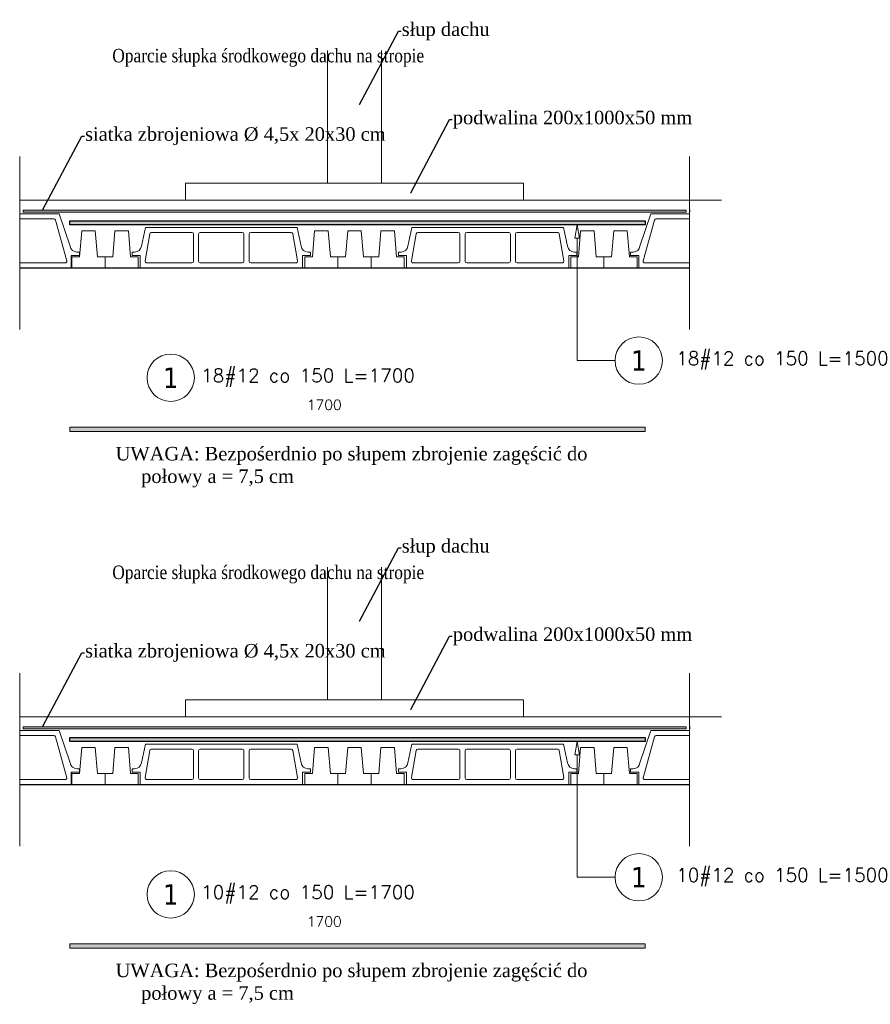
# Model space of a CAD drawing. Header units: millimetres. Extents: x 30042 to 52526, y 144 to 6858.
# Tile 8 of 28: x 35173 to 37690, y 144 to 3056. Entities that reach past the tile are written whole.
import ezdxf
from ezdxf import colors
from ezdxf.entities.mleader import LeaderData, LeaderLine
from ezdxf.math import Vec2, Vec3

# ---------------------------------------------------------------- set-up
doc = ezdxf.new("R2010")
doc.units = ezdxf.units.MM
doc.header["$LTSCALE"] = 100
doc.linetypes.add('ACAD_ISO03W100', pattern=[30, 12, -18])
doc.layers.add('7 0.15', color=171, linetype='Continuous', lineweight=13)
for name, color, linetype in [('AutoCAD_Structural_Detailing_kształt pręta', 7, 'Continuous'), ('AutoCAD_Structural_Detailing_kształt pręta_', 7, 'Continuous'), ('AutoCAD_Structural_Detailing_opis kształtu pręta_', 7, 'Continuous'), ('AutoCAD_Structural_Detailing_pręt wyrzucony_', 7, 'Continuous'), ('BD_3d-opis', 2, 'Continuous')]:
    doc.layers.add(name, color=color, linetype=linetype)
doc.styles.add('BIKTS', font='bikromsw.shx', dxfattribs={"width": 0.85})
doc.styles.get("Standard").update_dxf_attribs({"font": 'arial.ttf'})
doc.styles.add('style1', font='simplex.shx')
doc.styles.add('STYLE3', font='tahoma.ttf')

# ---------------------------------------------------------------- blocks, each defined once
blk = doc.blocks.new('125')
at = {"lineweight": 5}
for p, q in [((-376.8, 120), (-389.2, 64.4)), ((-376.8, 120), (71.2, 120)), ((71.2, 120), (83.7, 64.4)), ((-364.6, 101.1), (-378.1, 20.8)), ((-359.7, 105), (-239.9, 105)), ((-234.9, 100), (-234.9, 20)), ((-219.9, 100), (-219.9, 20)), ((-214.9, 105), (-90.6, 105)), ((-85.6, 100), (-85.6, 20)), ((-70.6, 100), (-70.6, 20)), ((-65.6, 105), (54.2, 105)), ((59.1, 101.1), (72.6, 20.8)), ((-416.8, 37), (-416.8, 47)), ((-416.8, 47), (-409, 47)), ((-416.8, 37), (-392.8, 37)), ((-392.8, 0), (-392.8, 37)), ((87.2, 0), (87.2, 37)), ((87.2, 37), (111.2, 37)), ((103.5, 47), (111.2, 47)), ((111.2, 37), (111.2, 47)), ((-392.8, 0), (87.2, 0)), ((-373.2, 15), (-239.9, 15)), ((-214.9, 15), (-90.6, 15)), ((-65.6, 15), (69.3, 15))]:
    blk.add_line(p, q, dxfattribs=at)
for centre, radius, start, end in [((-359.7, 100), 5, 90, 167.3906), ((-239.9, 100), 5, 0, 90), ((-214.9, 100), 5, 90, 180), ((-90.6, 100), 5, 0, 90), ((-65.6, 100), 5, 90, 180), ((54.2, 100), 5, 12.6094, 90), ((-409, 67), 20, 270, 352.5885), ((103.5, 67), 20, 187.4115, 270), ((-373.2, 20), 5, 170.4482, 270), ((-239.9, 20), 5, 270, 0), ((-214.9, 20), 5, 180, 270), ((-90.6, 20), 5, 270, 0), ((-65.6, 20), 5, 180, 270), ((67.6, 20), 5, 270, 9.5518)]:
    blk.add_arc(centre, radius, start, end, dxfattribs=at)

msp = doc.modelspace()

# ---------------------------------------------------------------- hatches: boundary and pattern name
at = {"layer": 'AutoCAD_Structural_Detailing_kształt pręta_', "lineweight": 5}
for points in [[(35183.4, 2493), (37145.4, 2493), (37145.4, 2487), (35183.4, 2487)], [(35183.4, 965.1), (37145.4, 965.1), (37145.4, 959.1), (35183.4, 959.1)]]:
    msp.add_hatch(color=161, dxfattribs=at).paths.add_polyline_path(points, flags=0)
at = {"layer": 'AutoCAD_Structural_Detailing_pręt wyrzucony_', "lineweight": 5}
for points in [[(35321.6, 1850.6), (37024.4, 1850.6), (37024.4, 1838.6), (35321.6, 1838.6)], [(35321.6, 322.7), (37024.4, 322.7), (37024.4, 310.7), (35321.6, 310.7)]]:
    msp.add_hatch(color=6, dxfattribs=at).paths.add_polyline_path(points)
at = {"layer": 'BD_3d-opis'}
for points in [[(35321.6, 2461.6), (37024.4, 2461.6), (37024.4, 2449.6), (35321.6, 2449.6)], [(35321.6, 933.7), (37024.4, 933.7), (37024.4, 921.7), (35321.6, 921.7)]]:
    msp.add_hatch(color=161, dxfattribs=at).paths.add_polyline_path(points)

# ---------------------------------------------------------------- linework, layer by layer
at = {"lineweight": 5}
for p, q in [((36084, 2572.3), (36084, 2964.7)), ((36244, 2572.3), (36244, 2964.7)), ((35173.8, 2522.3), (37249.7, 2522.3)), ((35290.2, 2481.8), (35173.8, 2481.8)), ((35290.2, 2481.8), (35322.7, 2386.2)), ((37041, 2481.8), (37008.6, 2386.2)), ((37041, 2481.8), (37155.4, 2481.8)), ((35274.5, 2466.8), (35173.4, 2466.8)), ((35279.4, 2462.8), (35313.3, 2342.4)), ((37051.9, 2462.8), (37018, 2342.4)), ((37056.8, 2466.8), (37155.4, 2466.8)), ((35350.2, 2358.8), (35326.2, 2358.8)), ((35326.2, 2321.8), (35326.2, 2358.8)), ((35350.2, 2368.8), (35342.5, 2368.8)), ((35350.2, 2358.8), (35350.2, 2368.8)), ((36981, 2358.8), (36981, 2368.8)), ((36981, 2368.8), (36988.8, 2368.8)), ((36981, 2358.8), (37005, 2358.8)), ((37005, 2321.8), (37005, 2358.8)), ((35308.3, 2336.8), (35173.4, 2336.8)), ((37023, 2336.8), (37155.4, 2336.8)), ((37084.9, 2336.8), (37155.4, 2336.8)), ((35326.2, 2321.8), (35173.8, 2321.8)), ((36907, 2321.8), (37155.4, 2321.8)), ((37005, 2321.8), (37155.4, 2321.8)), ((36084, 1044.4), (36084, 1436.8)), ((36244, 1044.4), (36244, 1436.8)), ((35173.8, 994.4), (37249.7, 994.4)), ((35274.5, 938.9), (35173.4, 938.9)), ((35290.2, 953.9), (35173.8, 953.9)), ((35279.4, 934.9), (35313.3, 814.5)), ((35290.2, 953.9), (35322.7, 858.3)), ((37041, 953.9), (37008.6, 858.3)), ((37051.9, 934.9), (37018, 814.5)), ((37041, 953.9), (37155.4, 953.9)), ((37056.8, 938.9), (37155.4, 938.9)), ((35350.2, 830.9), (35326.2, 830.9)), ((35326.2, 793.9), (35326.2, 830.9)), ((35350.2, 840.9), (35342.5, 840.9)), ((35350.2, 830.9), (35350.2, 840.9)), ((36981, 830.9), (36981, 840.9)), ((36981, 840.9), (36988.8, 840.9)), ((36981, 830.9), (37005, 830.9)), ((37005, 793.9), (37005, 830.9)), ((35308.3, 808.9), (35173.4, 808.9)), ((35326.2, 793.9), (35173.8, 793.9)), ((36907, 793.9), (37155.4, 793.9)), ((37005, 793.9), (37155.4, 793.9)), ((37023, 808.9), (37155.4, 808.9)), ((37084.9, 808.9), (37155.4, 808.9))]:
    msp.add_line(p, q, dxfattribs=at)
for p, q in [((35173.8, 2321.8), (37155.4, 2321.8)), ((35173.8, 793.9), (37155.4, 793.9))]:
    msp.add_line(p, q)
for points in [[(35664, 2522.3), (36664, 2522.3), (36664, 2572.3), (35664, 2572.3)], [(35664, 994.4), (36664, 994.4), (36664, 1044.4), (35664, 1044.4)]]:
    msp.add_lwpolyline(points, close=True, dxfattribs=at)
for points in [[(35357.1, 2431.8), (35397.1, 2431.8), (35403.6, 2354.8), (35426.1, 2354.8), (35426.1, 2321.8), (35328.1, 2321.8), (35328.1, 2354.8), (35350.6, 2354.8), (35357.1, 2431.8)], [(35455.1, 2431.8), (35495.1, 2431.8), (35501.6, 2354.8), (35524.1, 2354.8), (35524.1, 2321.8), (35426.1, 2321.8), (35426.1, 2354.8), (35448.6, 2354.8), (35455.1, 2431.8)], [(36046, 2431.8), (36086, 2431.8), (36092.5, 2354.8), (36115, 2354.8), (36115, 2321.8), (36017, 2321.8), (36017, 2354.8), (36039.5, 2354.8), (36046, 2431.8)], [(36144, 2431.8), (36184, 2431.8), (36190.5, 2354.8), (36213, 2354.8), (36213, 2321.8), (36115, 2321.8), (36115, 2354.8), (36137.5, 2354.8), (36144, 2431.8)], [(36242, 2431.8), (36282, 2431.8), (36288.5, 2354.8), (36311, 2354.8), (36311, 2321.8), (36213, 2321.8), (36213, 2354.8), (36235.5, 2354.8), (36242, 2431.8)], [(36872.9, 2431.8), (36832.9, 2431.8), (36826.4, 2354.8), (36803.9, 2354.8), (36803.9, 2321.8), (36901.9, 2321.8), (36901.9, 2354.8), (36879.4, 2354.8), (36872.9, 2431.8)], [(36970.9, 2431.8), (36930.9, 2431.8), (36924.4, 2354.8), (36901.9, 2354.8), (36901.9, 2321.8), (36999.9, 2321.8), (36999.9, 2354.8), (36977.4, 2354.8), (36970.9, 2431.8)], [(35357.1, 903.9), (35397.1, 903.9), (35403.6, 826.9), (35426.1, 826.9), (35426.1, 793.9), (35328.1, 793.9), (35328.1, 826.9), (35350.6, 826.9), (35357.1, 903.9)], [(35455.1, 903.9), (35495.1, 903.9), (35501.6, 826.9), (35524.1, 826.9), (35524.1, 793.9), (35426.1, 793.9), (35426.1, 826.9), (35448.6, 826.9), (35455.1, 903.9)], [(36046, 903.9), (36086, 903.9), (36092.5, 826.9), (36115, 826.9), (36115, 793.9), (36017, 793.9), (36017, 826.9), (36039.5, 826.9), (36046, 903.9)], [(36144, 903.9), (36184, 903.9), (36190.5, 826.9), (36213, 826.9), (36213, 793.9), (36115, 793.9), (36115, 826.9), (36137.5, 826.9), (36144, 903.9)], [(36242, 903.9), (36282, 903.9), (36288.5, 826.9), (36311, 826.9), (36311, 793.9), (36213, 793.9), (36213, 826.9), (36235.5, 826.9), (36242, 903.9)], [(36872.9, 903.9), (36832.9, 903.9), (36826.4, 826.9), (36803.9, 826.9), (36803.9, 793.9), (36901.9, 793.9), (36901.9, 826.9), (36879.4, 826.9), (36872.9, 903.9)], [(36970.9, 903.9), (36930.9, 903.9), (36924.4, 826.9), (36901.9, 826.9), (36901.9, 793.9), (36999.9, 793.9), (36999.9, 826.9), (36977.4, 826.9), (36970.9, 903.9)]]:
    msp.add_lwpolyline(points, dxfattribs=at)
for centre, radius, start, end in [((35274.5, 2461.8), 5, 11.9193, 90), ((37056.8, 2461.8), 5, 90, 168.0807), ((35342.5, 2388.8), 20, 187.4115, 270), ((36988.8, 2388.8), 20, 270, 352.5885), ((35308.3, 2341.8), 5, 270, 7.4115), ((37023, 2341.8), 5, 172.5885, 270), ((35274.5, 933.9), 5, 11.9193, 90), ((37056.8, 933.9), 5, 90, 168.0807), ((35342.5, 860.9), 20, 187.4115, 270), ((36988.8, 860.9), 20, 270, 352.5885), ((35308.3, 813.9), 5, 270, 7.4115), ((37023, 813.9), 5, 172.5885, 270)]:
    msp.add_arc(centre, radius, start, end, dxfattribs=at)
at = {"layer": '7 0.15', "linetype": 'ACAD_ISO03W100'}
for p, q in [((35173.8, 2651), (35173.8, 2139.5)), ((37155.4, 2651.3), (37155.4, 2139.7)), ((35173.8, 1123.1), (35173.8, 611.6)), ((37155.4, 1123.4), (37155.4, 611.8))]:
    msp.add_line(p, q, dxfattribs=at)
at = {"layer": 'AutoCAD_Structural_Detailing_kształt pręta', "color": 161}
for p, q in [((37155.4, 2493.3), (37155.4, 2487.3)), ((37155.4, 965.4), (37155.4, 959.4))]:
    msp.add_line(p, q, dxfattribs=at)
at = {"layer": 'AutoCAD_Structural_Detailing_kształt pręta_', "color": 161, "lineweight": 5}
for p, q in [((35183.4, 2493), (37145.4, 2493)), ((35183.4, 2493), (35183.4, 2487)), ((35183.4, 2487), (37145.4, 2487)), ((37145.4, 2493), (37145.4, 2487)), ((35321.6, 2461.6), (37024.4, 2461.6)), ((35321.6, 2461.6), (35321.6, 2449.6)), ((35321.6, 2449.6), (37024.4, 2449.6)), ((37024.4, 2461.6), (37024.4, 2449.6)), ((35183.4, 965.1), (37145.4, 965.1)), ((35183.4, 965.1), (35183.4, 959.1)), ((37145.4, 965.1), (37145.4, 959.1)), ((35183.4, 959.1), (37145.4, 959.1)), ((35321.6, 933.7), (37024.4, 933.7)), ((35321.6, 933.7), (35321.6, 921.7)), ((37024.4, 933.7), (37024.4, 921.7)), ((35321.6, 921.7), (37024.4, 921.7))]:
    msp.add_line(p, q, dxfattribs=at)
at = {"layer": 'AutoCAD_Structural_Detailing_opis kształtu pręta_', "color": 8, "lineweight": 0}
for p, q in [((36816.2, 2409.6), (36822.8, 2449.6)), ((36822.8, 2449.6), (36829.5, 2409.6)), ((36816.2, 2409.6), (36829.5, 2409.6)), ((36822.8, 2047.9), (36822.8, 2409.6)), ((36822.8, 2047.9), (36935.1, 2047.9)), ((36816.2, 881.7), (36822.8, 921.7)), ((36822.8, 921.7), (36829.5, 881.7)), ((36816.2, 881.7), (36829.5, 881.7)), ((36822.8, 520), (36822.8, 881.7)), ((36822.8, 520), (36935.1, 520))]:
    msp.add_line(p, q, dxfattribs=at)
for centre in [(37005.1, 2047.9), (37005.1, 520)]:
    msp.add_circle(centre, 70, dxfattribs=at)
at = {"layer": 'AutoCAD_Structural_Detailing_pręt wyrzucony_', "color": 6, "lineweight": 5}
for p, q in [((35321.6, 1850.6), (37024.4, 1850.6)), ((35321.6, 1838.6), (37024.4, 1838.6)), ((35321.6, 322.7), (37024.4, 322.7)), ((35321.6, 310.7), (37024.4, 310.7))]:
    msp.add_line(p, q, dxfattribs=at)
for points in [[(35321.6, 1850.6), (37024.4, 1850.6), (37024.4, 1838.6), (35321.6, 1838.6)], [(35321.6, 322.7), (37024.4, 322.7), (37024.4, 310.7), (35321.6, 310.7)]]:
    msp.add_lwpolyline(points, close=True, dxfattribs=at)
at = {"layer": 'AutoCAD_Structural_Detailing_pręt wyrzucony_', "color": 8, "lineweight": 0}
for centre in [(35620.2, 1997.2), (35620.2, 469.3)]:
    msp.add_circle(centre, 70, dxfattribs=at)
at = {"layer": 'BD_3d-opis', "color": 161}
for points in [[(35321.6, 2461.6), (37024.4, 2461.6), (37024.4, 2449.6), (35321.6, 2449.6)], [(35321.6, 933.7), (37024.4, 933.7), (37024.4, 921.7), (35321.6, 921.7)]]:
    msp.add_lwpolyline(points, close=True, dxfattribs=at)

# ---------------------------------------------------------------- block references
at = {"lineweight": 5, "xscale": -1}
for p in [(35617.1, 2321.8), (35617.1, 793.9)]:
    msp.add_blockref('125', p, dxfattribs=at)
at = {"lineweight": 5}
for p in [(36710.9, 2321.8), (36710.9, 793.9)]:
    msp.add_blockref('125', p, dxfattribs=at)

# ---------------------------------------------------------------- texts
at = {"lineweight": 5, "char_height": 40, "width": 990.953, "attachment_point": 1, "style": 'BIKTS'}
for insert in [(35447.4, 2969.8), (35447.4, 1441.9)]:
    msp.add_mtext('{\\fTimes New Roman|b0|i0|c238|p18;Oparcie słupka środkowego dachu na stropie}', dxfattribs=dict(at, insert=insert))
at = {"char_height": 40, "width": 1439.391, "attachment_point": 1}
for insert in [(35457.3, 1792.6), (35457.3, 264.6)]:
    msp.add_mtext('{\\fTimes New Roman|b0|i0|c238|p18;\\C6;UWAGA: Bezpośerdnio po słupem zbrojenie zagęścić do         połowy a = 7,5 cm}', dxfattribs=dict(at, insert=insert))
at = {"layer": 'AutoCAD_Structural_Detailing_opis kształtu pręta_', "color": 1, "lineweight": 5, "char_height": 60, "attachment_point": 5, "style": 'STYLE3'}
for insert in [(37005.1, 2047.9), (37005.1, 520)]:
    msp.add_mtext('1', dxfattribs=dict(at, insert=insert))
at = {"layer": 'AutoCAD_Structural_Detailing_opis kształtu pręta_', "color": 2, "lineweight": 5, "char_height": 40, "attachment_point": 5, "style": 'style1'}
for s, insert in [('18#12 co 150 L=1500', (37432.3, 2047.9)), ('10#12 co 150 L=1500', (37432.3, 520))]:
    msp.add_mtext(s, dxfattribs=dict(at, insert=insert))
at = {"layer": 'AutoCAD_Structural_Detailing_pręt wyrzucony_', "color": 1, "lineweight": 5, "char_height": 60, "attachment_point": 5, "style": 'STYLE3'}
for insert in [(35620.2, 1997.2), (35620.2, 469.3)]:
    msp.add_mtext('1', dxfattribs=dict(at, insert=insert))
at = {"layer": 'AutoCAD_Structural_Detailing_pręt wyrzucony_', "color": 2, "lineweight": 5, "style": 'style1'}
for s, insert, char_height, attachment_point in [('18#12 co 150 L=1700', (35710.2, 1997.2), 40, 4), ('1700', (36074.6, 1917), 30, 5), ('10#12 co 150 L=1700', (35710.2, 469.3), 40, 4), ('1700', (36074.6, 389.1), 30, 5)]:
    msp.add_mtext(s, dxfattribs=dict(at, insert=insert, char_height=char_height, attachment_point=attachment_point))

# ---------------------------------------------------------------- leaders
at = {"lineweight": 5}
ml = msp.add_multileader_mtext('Standard', dxfattribs=at)
ml.set_content('{\\fTimes New Roman|b0|i0|c238|p18;słup dachu}', color=256)
ml.set_leader_properties()
ml.build(insert=Vec2(0, 0))
ctx = ml.context
ctx.base_point, ctx.char_height, ctx.plane_origin = Vec3(36301.7, 3021.6), 40, Vec3(36218.9, 2883.5)
notes = []
notes.append((ctx, [(0, (1, 1, 0), (36293.7, 3021.6), (1, 0), 8, [(0, [(36177.4, 2801.8)], 0, [])])]))
ctx.mtext.insert, ctx.mtext.flow_direction = Vec3(36303.7, 3047.9), 5
ml = msp.add_multileader_mtext('Standard', dxfattribs=at)
ml.set_content('{\\fTimes New Roman|b0|i0|c238|p18;podwalina 200x1000x50 mm}', color=256)
ml.set_leader_properties()
ml.build(insert=Vec2(0, 0))
ctx = ml.context
ctx.base_point, ctx.char_height, ctx.plane_origin = Vec3(36452.9, 2760.4), 40, Vec3(36370.1, 2622.2)
notes.append((ctx, [(0, (1, 1, 0), (36444.9, 2760.4), (1, 0), 8, [(0, [(36328.6, 2540.5)], 0, [])])]))
ctx.mtext.insert, ctx.mtext.flow_direction = Vec3(36454.9, 2786.7), 5
ml = msp.add_multileader_mtext('Standard', dxfattribs=at)
ml.set_content('{\\fTimes New Roman|b0|i0|c238|p18;siatka zbrojeniowa %%C 4,5x 20x30 cm}', color=256)
ml.set_leader_properties()
ml.build(insert=Vec2(0, 0))
ctx = ml.context
ctx.base_point, ctx.char_height, ctx.plane_origin = Vec3(35364.8, 2711.4), 40, Vec3(35282, 2573.2)
notes.append((ctx, [(0, (1, 1, 0), (35356.8, 2711.4), (1, 0), 8, [(0, [(35240.5, 2491.6)], 0, [])])]))
ctx.mtext.insert, ctx.mtext.flow_direction = Vec3(35366.8, 2737.8), 5
ml = msp.add_multileader_mtext('Standard', dxfattribs=at)
ml.set_content('{\\fTimes New Roman|b0|i0|c238|p18;słup dachu}', color=256)
ml.set_leader_properties()
ml.build(insert=Vec2(0, 0))
ctx = ml.context
ctx.base_point, ctx.char_height, ctx.plane_origin = Vec3(36301.7, 1493.7), 40, Vec3(36218.9, 1355.5)
notes.append((ctx, [(0, (1, 1, 0), (36293.7, 1493.7), (1, 0), 8, [(0, [(36177.4, 1273.9)], 0, [])])]))
ctx.mtext.insert, ctx.mtext.flow_direction = Vec3(36303.7, 1520), 5
ml = msp.add_multileader_mtext('Standard', dxfattribs=at)
ml.set_content('{\\fTimes New Roman|b0|i0|c238|p18;podwalina 200x1000x50 mm}', color=256)
ml.set_leader_properties()
ml.build(insert=Vec2(0, 0))
ctx = ml.context
ctx.base_point, ctx.char_height, ctx.plane_origin = Vec3(36452.9, 1232.5), 40, Vec3(36370.1, 1094.3)
notes.append((ctx, [(0, (1, 1, 0), (36444.9, 1232.5), (1, 0), 8, [(0, [(36328.6, 1012.6)], 0, [])])]))
ctx.mtext.insert, ctx.mtext.flow_direction = Vec3(36454.9, 1258.8), 5
ml = msp.add_multileader_mtext('Standard', dxfattribs=at)
ml.set_content('{\\fTimes New Roman|b0|i0|c238|p18;siatka zbrojeniowa %%C 4,5x 20x30 cm}', color=256)
ml.set_leader_properties()
ml.build(insert=Vec2(0, 0))
ctx = ml.context
ctx.base_point, ctx.char_height, ctx.plane_origin = Vec3(35364.8, 1183.5), 40, Vec3(35282, 1045.3)
notes.append((ctx, [(0, (1, 1, 0), (35356.8, 1183.5), (1, 0), 8, [(0, [(35240.5, 963.7)], 0, [])])]))
ctx.mtext.insert, ctx.mtext.flow_direction = Vec3(35366.8, 1209.9), 5
for ctx, leaders in notes:
    for number, flags, end, landing, length, lines in leaders:
        leader = LeaderData()
        leader.index, (leader.has_last_leader_line, leader.has_dogleg_vector, leader.attachment_direction) = number, flags
        leader.last_leader_point, leader.dogleg_vector, leader.dogleg_length = Vec3(end), Vec3(landing), length
        for number, points, colour, breaks in lines:
            line = LeaderLine()
            line.index, line.vertices, line.color, line.breaks = number, Vec3.list(points), colors.encode_raw_color(colour), breaks
            leader.lines.append(line)
        ctx.leaders.append(leader)

doc.saveas('drawing.dxf')
